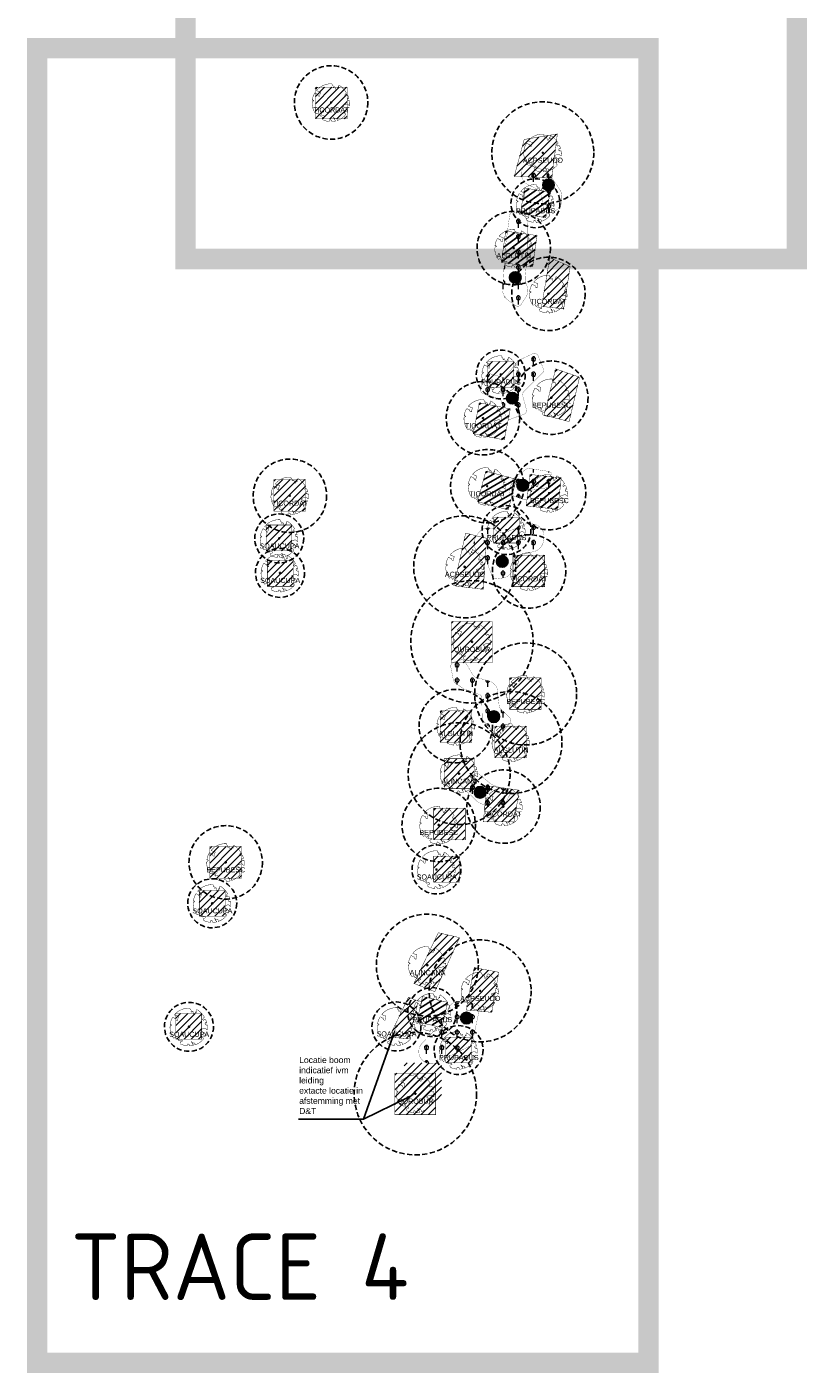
# Model space of a CAD drawing. Header units: metres. Extents: x 125971 to 135882, y 397879 to 402194.
# Tile 2 of 13: x 126108 to 126300, y 398710 to 399040. Entities that reach past the tile are written whole.
import ezdxf
from ezdxf import colors
from ezdxf.entities.mleader import LeaderData, LeaderLine
from ezdxf.enums import TextEntityAlignment as Align
from ezdxf.math import Vec2, Vec3

# ---------------------------------------------------------------- set-up
doc = ezdxf.new("R2010")
doc.units = ezdxf.units.M
doc.linetypes.add('DASHED', pattern=[0.75, 0.5, -0.25])
doc.linetypes.add('HIDDEN', pattern=[0.375, 0.25, -0.125])
for name, color, linetype in [('01-XX-XX-VIEWPORTS', 10, 'DASHED'), ('03_INR_BOMEN_GROOT', 74, 'Continuous'), ('03_INR_BOMEN_GROOT @ 1', 74, 'Continuous'), ('03_INR_BOMEN_GROOT_TEKST', 7, 'Continuous'), ('03_INR_PLANTVAK_TEKST', 10, 'Continuous'), ('03_INR_PLANTVAK_TEKST @ 1', 10, 'Continuous'), ('03_INR_PLANTVAK_TEKST_ARC', 254, 'Continuous'), ('0_BTL_LEGENDA', 7, 'Continuous'), ('N-GV-GR-BOOMSPIELGEL-ACPSEUDO', 83, 'Continuous'), ('N-GV-GR-BOOMSPIELGEL-ALGLUTIN', 83, 'Continuous'), ('N-GV-GR-BOOMSPIELGEL-ALINCANA', 83, 'Continuous'), ('N-GV-GR-BOOMSPIELGEL-BEPUBESC', 83, 'Continuous'), ('N-GV-GR-BOOMSPIELGEL-PRUPADUS', 83, 'Continuous'), ('N-GV-GR-BOOMSPIELGEL-SOAUCUPA', 83, 'Continuous'), ('N-GV-GR-BOOMSPIELGEL-TICORDAT', 83, 'Continuous'), ('N-GV-GR-GROEIPLAATS BOMEN', 32, 'Continuous'), ('N-GV-GR-GROEIPLAATS BOMEN-A', 32, 'Continuous')]:
    doc.layers.add(name, color=color, linetype=linetype)
doc.layers.add('N-GV-GR-BEPLANTING_CULTUUR_HEESTERS-G', color=92, linetype='Continuous', lineweight=35)
doc.layers.add('N-GV-GR-HEESTER-A-200', color=92, linetype='Continuous', lineweight=18)
doc.styles.add('M_1_1000_PS_2.5MM', font='arial.ttf', dxfattribs={"height": 2.5})
doc.styles.add('M_1_200_PS_3MM', font='arial.ttf', dxfattribs={"height": 0.6})
doc.styles.add('NLCS-ISO-M200-T25', font='NLCS-ISO.ttf', dxfattribs={"height": 0.5})
pattern_1 = [(0, (-0.1916, -0.468), (0, 3.75), [0.383195, -3.366805]), (45, (0.1916, -0.468), (0, 3.749999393), [0.39096, -4.91234]), (90, (0.468, -0.1916), (-3.75, 2e-16), [0.383195, -3.366805]), (135, (0.468, 0.1916), (-3.749999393, 2e-16), [0.39096, -4.91234]), (180, (0.1916, 0.468), (-5e-16, -3.75), [0.383195, -3.366805]), (225, (-0.1916, 0.468), (-7e-16, -3.749999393), [0.39096, -4.91234]), (270, (-0.468, 0.1916), (3.75, -7e-16), [0.383195, -3.366805]), (315, (-0.468, -0.1916), (3.749999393, -9e-16), [0.39096, -4.91234]), (90, (0, -0.9325), (-3.75, 2e-16), [1.8722, -1.8773])]

# ---------------------------------------------------------------- blocks, each defined once
blk = doc.blocks.new('INR_BOMEN_GROOT')
at = {"layer": '03_INR_BOMEN_GROOT', "const_width": 0.2}
blk.add_lwpolyline([(-0.79, -8.62), (-0.81, -8.64), (-0.82, -8.65), (-0.84, -8.67), (-0.85, -8.68), (-0.86, -8.69), (-0.88, -8.71), (-0.89, -8.72), (-0.9, -8.74), (-0.92, -8.76), (-0.93, -8.78), (-0.94, -8.81), (-0.94, -8.84), (-0.95, -8.88), (-0.94, -8.93), (-0.93, -8.99), (-0.87, -9.21, -0.52938), (-0.97, -9.32, -0.087139), (-4.06, -8.46, -0.372341), (-4.18, -8.18), (-4.3, -7.53), (-3.99, -7.22), (-3.64, -7.29), (-3.23, -6.98), (-3.39, -6.59), (-3.82, -6.45), (-4.96, -6.71), (-5.24, -6.56), (-5.21, -6.31), (-4.95, -6.15), (-4.71, -5.38), (-5.02, -4.88), (-5.79, -6.12, -0.504641), (-6.23, -5.74, 0.331948), (-6.48, -5.34, 0.282008), (-7.3, -5.49), (-7.24, -5.46, -0.512156), (-7.61, -5.46, -0.16076), (-9.32, 0.1), (-9.1, 0.31), (-9.1, 0.54), (-8.89, 0.58), (-8.92, 0.8), (-8.59, 0.7), (-8.49, 0.95), (-8.89, 1.22), (-9.02, 1.32), (-9.24, 1.1, -0.106371), (-7.94, 4.77), (-6.78, 4.02), (-6.56, 4.17), (-6.42, 3.56), (-6.01, 3.06), (-5.53, 3.06), (-5.54, 3.64), (-5.18, 4.9), (-5.23, 5.14), (-5.5, 5.17), (-7.19, 5.82, -0.236298), (0.41, 9.17, 0.159625), (0.63, 8.72, 0.350802), (0.58, 8.28, -0.504641), (1.1, 8.03), (0.97, 7.63), (1.18, 7.25), (1.47, 7.27), (1.51, 7.58), (1.72, 7.7), (1.98, 7.51), (2.19, 6.35), (2.36, 6.19), (2.78, 6.2), (2.9, 6.7), (3.07, 6.76), (3.24, 7.17), (3.66, 6.94, 0.733583), (3.51, 7.26, -0.861625), (3.42, 7.55, 0.279978), (3.74, 8.03), (3.72, 8.05, -0.827056), (4.04, 8.38, -0.116774), (7.59, 4.67), (7.52, 4.66), (7.47, 4.65), (7.42, 4.63), (7.39, 4.61), (7.36, 4.59), (7.34, 4.57), (7.32, 4.55), (6.89, 3.99), (6.88, 3.97), (6.87, 3.96), (6.87, 3.94), (6.86, 3.92), (6.85, 3.9), (6.85, 3.88), (6.84, 3.86), (6.83, 3.84), (6.82, 3.81), (6.81, 3.79), (6.79, 3.76), (6.78, 3.73), (6.76, 3.7), (6.75, 3.67), (6.73, 3.64), (6.72, 3.61), (6.71, 3.58), (6.71, 3.55), (6.7, 3.53), (6.7, 3.5), (6.7, 3.48), (6.71, 3.46), (6.71, 3.45), (6.72, 3.43), (6.73, 3.42), (6.75, 3.42), (6.76, 3.41), (6.78, 3.41), (6.8, 3.41), (6.82, 3.41), (6.84, 3.41), (6.86, 3.4), (6.88, 3.39), (6.91, 3.38), (6.93, 3.37), (6.95, 3.36), (6.97, 3.34), (7, 3.32), (7.02, 3.3), (7.05, 3.28), (7.07, 3.26), (7.1, 3.24), (7.12, 3.22), (7.14, 3.2), (7.59, 3.71), (7.61, 3.68), (7.63, 3.66), (7.65, 3.63), (7.67, 3.6), (7.69, 3.57), (7.72, 3.54), (7.76, 3.53), (7.82, 3.52), (7.9, 3.53), (8.01, 3.55), (8.15, 3.6, -0.040997), (8.76, 1.88), (8.44, 1.93), (8.16, 2.11), (8.01, 1.98), (7.83, 1.7), (8, 1.43), (7.91, 1.04), (8.27, 1.01), (8.51, 0.77), (8.95, 1.06, -0.05814), (9.12, -1.52), (8.87, -1.47), (7.86, -0.67), (7.42, -0.82), (5.72, -1.27), (5.58, -1.83), (6.23, -2.09), (6.33, -2.31), (7.54, -2.9), (7.56, -3.23), (7.97, -3.58), (8.13, -3.91), (7.86, -4.35), (7.24, -4.45), (6.67, -4.81), (6.67, -5.19), (7.02, -5.61), (6.93, -5.78), (7.06, -6.05, -0.13428), (3.04, -8.84, -0.541727), (2.92, -8.75), (2.94, -8.48), (2.94, -8.35), (2.92, -8.24), (2.89, -8.17), (2.85, -8.11), (2.81, -8.07), (2.76, -8.03), (2.72, -8), (2.68, -7.97), (2.64, -7.94), (2.61, -7.91), (2.58, -7.88), (2.55, -7.85), (2.52, -7.83), (2.49, -7.82), (2.46, -7.81), (2.43, -7.81), (2.4, -7.82), (2.36, -7.84), (2.33, -7.85), (2.29, -7.87), (2.25, -7.89), (2.21, -7.91), (2.17, -7.93), (2.14, -7.94), (2.1, -7.95), (2.06, -7.96), (2.02, -7.96), (1.98, -7.97), (1.95, -7.97), (1.92, -7.98), (1.88, -8), (1.86, -8.01), (1.83, -8.04), (1.8, -8.06), (1.78, -8.09), (1.76, -7.91), (1.72, -7.86), (1.52, -7.53), (1.12, -7.31), (1.69, -8.24), (1.68, -8.27), (1.68, -8.3), (1.67, -8.33), (1.67, -8.35), (1.68, -8.38), (1.69, -8.41), (1.71, -8.44), (1.74, -8.47), (1.78, -8.5), (1.82, -8.53), (1.87, -8.58), (1.92, -8.63), (1.98, -8.69), (2.04, -8.77), (2.19, -8.96, -0.543104), (2.14, -9.11, -0.046766), (0.43, -9.36, -0.385168), (0.33, -9.28), (0.28, -8.93), (0.25, -8.82), (0.22, -8.74), (0.19, -8.69), (0.16, -8.66), (0.12, -8.65), (0.09, -8.64), (0.05, -8.64), (0.02, -8.64), (-0.02, -8.63), (-0.05, -8.62), (-0.08, -8.61), (-0.11, -8.6), (-0.14, -8.59), (-0.17, -8.58), (-0.2, -8.56), (-0.23, -8.55), (-0.25, -8.54), (-0.28, -8.52), (-0.31, -8.51), (-0.33, -8.5), (-0.35, -8.48), (-0.37, -8.47), (-0.39, -8.45), (-0.4, -8.43), (-0.41, -8.42), (-0.42, -8.4), (-0.43, -8.38), (-0.44, -8.37), (-0.45, -8.36), (-0.46, -8.35), (-0.48, -8.34), (-0.49, -8.34), (-0.51, -8.34), (-0.53, -8.34), (-0.55, -8.35), (-0.57, -8.36), (-0.59, -8.38), (-0.61, -8.4), (-0.64, -8.42), (-0.66, -8.44), (-0.68, -8.47), (-0.7, -8.49), (-0.72, -8.52), (-0.74, -8.55), (-0.76, -8.57), (-0.77, -8.6)], format="xyb", close=True, dxfattribs=at)
at = {"layer": '03_INR_BOMEN_GROOT', "color": 7}
blk.add_circle((0, 0), 0.274, dxfattribs=at)
at = {"layer": '03_INR_BOMEN_GROOT_TEKST', "style": 'M_1_1000_PS_2.5MM'}
blk.add_attdef('ES', text='', height=2.5, dxfattribs=at).set_placement((0.09, -4.92), align=Align.CENTER)
blk = doc.blocks.new('0-vaknummer-vlak')
at = {"layer": '03_INR_PLANTVAK_TEKST_ARC', "ltscale": 5}
h = blk.add_hatch(color=256, dxfattribs=at)
edge = h.paths.add_edge_path()
edge.add_arc((0, 0), 1.59, 0, 360)
at = {"layer": '03_INR_PLANTVAK_TEKST_ARC'}
blk.add_circle((0, 0), 1.59, dxfattribs=at)
blk = doc.blocks.new('PLANTVAKNUMMER')
at = {"layer": '03_INR_PLANTVAK_TEKST_ARC', "xscale": 1.783659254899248, "yscale": 1.783659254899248, "zscale": 1.783659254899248}
blk.add_blockref('0-vaknummer-vlak', (277.86, 339.6), dxfattribs=at)
at = {"layer": '03_INR_PLANTVAK_TEKST', "style": 'M_1_1000_PS_2.5MM'}
blk.add_attdef('XX', text='', height=2.5, dxfattribs=at).set_placement((277.87, 338.33), align=Align.CENTER)

msp = doc.modelspace()

# ---------------------------------------------------------------- hatches: boundary and pattern name
at = {"layer": 'N-GV-GR-GROEIPLAATS BOMEN-A', "linetype": 'HIDDEN', "ltscale": 2000}
h = msp.add_hatch(dxfattribs=at)
h.set_pattern_fill('ANSI31', color=256, scale=0.4)
h.set_pattern_definition([(45, (-583.1854, 1039.1863), (-0.898025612, 0.898025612), [])])
h.paths.add_polyline_path([(126179.03, 399017.59), (126186.78, 399017.59), (126186.78, 399025.34), (126179.03, 399025.34)])
h = msp.add_hatch(dxfattribs=at)
h.set_pattern_fill('ANSI31', color=256, scale=0.4)
h.set_pattern_definition([(45, (-530.8346, 1008.84), (-0.898025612, 0.898025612), [])])
h.paths.add_polyline_path([(126227.76, 399003.49), (126236.97, 399003.08), (126238.31, 399013.88), (126230.18, 399012.53)])
h = msp.add_hatch(dxfattribs=at)
h.set_pattern_fill('ANSI31', color=256, scale=0.4, angle=-9.6016)
h.set_pattern_definition([(35.39842408, (-65104.1749, 27936.146), (-0.735658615, 1.0352325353), [])])
h.paths.add_polyline_path([(126229.24, 398994.41), (126235.48, 398993.35), (126236.54, 398999.59), (126230.3, 399000.65)])
h = msp.add_hatch(dxfattribs=at)
h.set_pattern_fill('ANSI31', color=256, scale=0.4, angle=-7.9548)
h.set_pattern_definition([(37.04516623, (-54395.0547, 22376.4673), (-0.765104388, 1.0136642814), [])])
h.paths.add_polyline_path([(126224.59, 398982.38), (126232.27, 398981.31), (126233.34, 398988.98), (126225.66, 398990.06)])
h = msp.add_hatch(dxfattribs=at)
h.set_pattern_fill('ANSI31', color=256, scale=0.4)
h.set_pattern_definition([(45, (-529.9247, 992.2657), (-0.898025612, 0.898025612), [])])
h.paths.add_polyline_path([(126234.46, 398971.62), (126239.86, 398970.99), (126241.45, 398981.41), (126236.46, 398983.55)])
h = msp.add_hatch(dxfattribs=at)
h.set_pattern_fill('ANSI31', color=256, scale=0.4)
h.set_pattern_definition([(45, (-540.8388, 1177.8578), (-0.898025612, 0.898025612), [])])
h.paths.add_polyline_path([(126221.29, 398951.75), (126227.62, 398951.75), (126227.62, 398958.08), (126221.29, 398958.08)])
h = msp.add_hatch(dxfattribs=at)
h.set_pattern_fill('ANSI31', color=256, scale=0.4)
h.set_pattern_definition([(45, (-529.2552, 966.9635), (-0.898025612, 0.898025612), [])])
h.paths.add_polyline_path([(126235.08, 398944.97), (126241.2, 398943.38), (126243.76, 398954.26), (126237.89, 398956.3)])
h = msp.add_hatch(dxfattribs=at)
h.set_pattern_fill('ANSI31', color=256, scale=0.4, angle=-11.1621)
h.set_pattern_definition([(33.83786596, (-75189.662, 33029.8077), (-0.7071927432, 1.054883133), [])])
h.paths.add_polyline_path([(126217.69, 398940.38), (126225.29, 398938.88), (126226.79, 398946.49), (126219.19, 398947.99)])
h = msp.add_hatch(dxfattribs=at)
h.set_pattern_fill('ANSI31', color=256, scale=0.4)
h.set_pattern_definition([(45, (-593.3941, 943.041), (-0.898025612, 0.898025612), [])])
h.paths.add_polyline_path([(126168.83, 398921.44), (126176.58, 398921.44), (126176.58, 398929.19), (126168.83, 398929.19)])
h = msp.add_hatch(dxfattribs=at)
h.set_pattern_fill('ANSI31', color=256, scale=0.4, angle=-15.0132)
h.set_pattern_definition([(29.98675468, (-99309.7948, 47366.7276), (-0.6347457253, 1.0999990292), [])])
h.paths.add_polyline_path([(126218.77, 398923.74), (126226.26, 398921.73), (126228.27, 398929.22), (126220.78, 398931.23)])
h = msp.add_hatch(dxfattribs=at)
h.set_pattern_fill('ANSI31', color=256, scale=0.4, angle=-6.483)
h.set_pattern_definition([(38.51702286, (-44655.8786, 17801.6901), (-0.79088885, 0.993677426), [])])
h.paths.add_polyline_path([(126230.7, 398922.73), (126238.4, 398921.85), (126239.28, 398929.55), (126231.58, 398930.43)])
h = msp.add_hatch(dxfattribs=at)
h.set_pattern_fill('ANSI31', color=256, scale=0.4)
h.set_pattern_definition([(45, (-595.2083, 1137.8136), (-0.898025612, 0.898025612), [])])
h.paths.add_polyline_path([(126166.92, 398911.71), (126173.25, 398911.71), (126173.25, 398918.04), (126166.92, 398918.04)])
h = msp.add_hatch(dxfattribs=at)
h.set_pattern_fill('ANSI31', color=256, scale=0.4)
h.set_pattern_definition([(45, (-539.4394, 1139.7183), (-0.898025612, 0.898025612), [])])
h.paths.add_polyline_path([(126222.69, 398913.61), (126229.02, 398913.61), (126229.02, 398919.94), (126222.69, 398919.94)])
h = msp.add_hatch(dxfattribs=at)
h.set_pattern_fill('ANSI31', color=256, scale=0.4)
h.set_pattern_definition([(45, (-549.9667, 907.3498), (-0.898025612, 0.898025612), [])])
h.paths.add_polyline_path([(126212.95, 398903.14), (126220.15, 398902.26), (126220.98, 398914.77), (126215.85, 398916.03)])
h = msp.add_hatch(dxfattribs=at)
h.set_pattern_fill('ANSI31', color=256, scale=0.4)
h.set_pattern_definition([(45, (-594.8984, 1129.1087), (-0.898025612, 0.898025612), [])])
h.paths.add_polyline_path([(126167.23, 398903), (126173.56, 398903), (126173.56, 398909.33), (126167.23, 398909.33)])
h = msp.add_hatch(dxfattribs=at)
h.set_pattern_fill('ANSI31', color=256, scale=0.4)
h.set_pattern_definition([(45, (-534.7695, 924.5044), (-0.898025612, 0.898025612), [])])
h.paths.add_polyline_path([(126227.45, 398902.91), (126235.2, 398902.91), (126235.2, 398910.66), (126227.45, 398910.66)])
h = msp.add_hatch(dxfattribs=at)
h.set_pattern_fill('ANSI31', color=256, scale=0.4)
h.set_pattern_definition([(45, (-549.8713, 908.2322), (-0.898025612, 0.898025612), [])])
h.paths.add_polyline_path([(126212.35, 398884.24), (126222.35, 398884.24), (126222.35, 398894.39), (126212.35, 398894.39)])
h = msp.add_hatch(dxfattribs=at)
h.set_pattern_fill('ANSI31', color=256, scale=0.4)
h.set_pattern_definition([(45, (-535.6077, 894.4478), (-0.898025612, 0.898025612), [])])
h.paths.add_polyline_path([(126226.61, 398872.85), (126234.36, 398872.85), (126234.36, 398880.6), (126226.61, 398880.6)])
h = msp.add_hatch(dxfattribs=at)
h.set_pattern_fill('ANSI31', color=256, scale=0.4)
h.set_pattern_definition([(45, (-552.6146, 886.3468), (-0.898025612, 0.898025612), [])])
h.paths.add_polyline_path([(126209.6, 398864.75), (126217.35, 398864.75), (126217.35, 398872.5), (126209.6, 398872.5)])
h = msp.add_hatch(dxfattribs=at)
h.set_pattern_fill('ANSI31', color=256, scale=0.4)
h.set_pattern_definition([(45, (-539.2153, 882.5468), (-0.898025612, 0.898025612), [])])
h.paths.add_polyline_path([(126223, 398860.95), (126230.75, 398860.95), (126230.75, 398868.7), (126223, 398868.7)])
h = msp.add_hatch(dxfattribs=at)
h.set_pattern_fill('ANSI31', color=256, scale=0.4)
h.set_pattern_definition([(45, (-549.5397, 897.3112), (-0.898025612, 0.898025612), [])])
h.paths.add_polyline_path([(126210.56, 398853.41), (126217.91, 398853.41), (126217.91, 398860.76), (126210.56, 398860.76)])
h = msp.add_hatch(dxfattribs=at)
h.set_pattern_fill('ANSI31', color=256, scale=0.4)
h.set_pattern_definition([(45, (-541.0098, 866.8577), (-0.898025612, 0.898025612), [])])
h.paths.add_polyline_path([(126220.16, 398845.27), (126227.71, 398845.24), (126228.96, 398853.01), (126221.07, 398854.13)])
h = msp.add_hatch(dxfattribs=at)
h.set_pattern_fill('ANSI31', color=256, scale=0.4)
h.set_pattern_definition([(45, (-554.224, 862.4512), (-0.898025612, 0.898025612), [])])
h.paths.add_polyline_path([(126208, 398840.85), (126215.75, 398840.85), (126215.75, 398848.6), (126208, 398848.6)])
h = msp.add_hatch(dxfattribs=at)
h.set_pattern_fill('ANSI31', color=256, scale=0.4)
h.set_pattern_definition([(45, (-609.0834, 853.0583), (-0.898025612, 0.898025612), [])])
h.paths.add_polyline_path([(126153.14, 398831.46), (126160.89, 398831.46), (126160.89, 398839.21), (126153.14, 398839.21)])
h = msp.add_hatch(dxfattribs=at)
h.set_pattern_fill('ANSI31', color=256, scale=0.4)
h.set_pattern_definition([(45, (-554.1419, 1056.6061), (-0.898025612, 0.898025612), [])])
h.paths.add_polyline_path([(126207.99, 398830.5), (126214.32, 398830.5), (126214.32, 398836.83), (126207.99, 398836.83)])
h = msp.add_hatch(dxfattribs=at)
h.set_pattern_fill('ANSI31', color=256, scale=0.4)
h.set_pattern_definition([(45, (-611.5794, 1048.2378), (-0.898025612, 0.898025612), [])])
h.paths.add_polyline_path([(126150.55, 398822.13), (126156.88, 398822.13), (126156.88, 398828.46), (126150.55, 398828.46)])
h = msp.add_hatch(dxfattribs=at)
h.set_pattern_fill('ANSI31', color=256, scale=0.4)
h.set_pattern_definition([(45, (-557.3184, 850.3618), (-0.898025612, 0.898025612), [])])
h.paths.add_polyline_path([(126203.16, 398805.66), (126208.29, 398803.65), (126214.34, 398816.88), (126209.14, 398818.1)])
h = msp.add_hatch(dxfattribs=at)
h.set_pattern_fill('ANSI31', color=256, scale=0.4)
h.set_pattern_definition([(45, (-546.1949, 803.3998), (-0.898025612, 0.898025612), [])])
h.paths.add_polyline_path([(126215.94, 398799.17), (126222.27, 398798.58), (126223.95, 398808.4), (126217.94, 398809.55)])
h = msp.add_hatch(dxfattribs=at)
h.set_pattern_fill('ANSI31', color=256, scale=0.4)
h.set_pattern_definition([(45, (-566.491, 1018.1928), (-0.898025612, 0.898025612), [])])
h.paths.add_polyline_path([(126197.12, 398792.5), (126201.97, 398792.09), (126204.2, 398801.34), (126201.81, 398802.29)])
h = msp.add_hatch(dxfattribs=at)
h.set_pattern_fill('ANSI31', color=256, scale=0.4, angle=-12.8976)
h.set_pattern_definition([(32.10235846, (-86147.2159, 39352.6296), (-0.6749204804, 1.0758170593), [])])
h.paths.add_polyline_path([(126203.86, 398796.27), (126210.03, 398794.85), (126211.44, 398801.03), (126205.27, 398802.44)])
h = msp.add_hatch(dxfattribs=at)
h.set_pattern_fill('ANSI31', color=256, scale=0.4)
h.set_pattern_definition([(45, (-617.3376, 1018.0866), (-0.898025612, 0.898025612), [])])
h.paths.add_polyline_path([(126144.79, 398791.98), (126151.12, 398791.98), (126151.12, 398798.31), (126144.79, 398798.31)])
h = msp.add_hatch(dxfattribs=at)
h.set_pattern_fill('ANSI31', color=256, scale=0.4)
h.set_pattern_definition([(45, (-551.1678, 1012.2733), (-0.898025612, 0.898025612), [])])
h.paths.add_polyline_path([(126210.96, 398786.17), (126217.29, 398786.17), (126217.29, 398792.5), (126210.96, 398792.5)])
h = msp.add_hatch(dxfattribs=at)
h.set_pattern_fill('ANSI31', color=256, scale=0.4)
h.set_pattern_definition([(45, (-560.2142, 781.1725), (-0.898025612, 0.898025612), [])])
h.paths.add_polyline_path([(126200.8, 398777.04), (126209.93, 398777.04), (126209.93, 398786.17), (126200.8, 398786.17)])
h = msp.add_hatch(dxfattribs=at)
h.set_pattern_fill('ANSI31', color=256, scale=0.4)
h.set_pattern_definition([(45, (-563.7355, 797.4943), (-0.898025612, 0.898025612), [])])
h.paths.add_polyline_path([(126198.48, 398773.5), (126208.48, 398773.5), (126208.48, 398783.65), (126198.48, 398783.65)])
at = {"layer": 'N-GV-GR-HEESTER-A-200'}
h = msp.add_hatch(dxfattribs=at)
h.set_pattern_fill('AGR-HEESTERS', color=256, scale=0.5, pattern_type=2)
h.set_pattern_definition(pattern_1)
edge = h.paths.add_edge_path()
edge.add_line((126236.22, 398994.63), (126236.81, 398994.71))
edge.add_arc((126236.42, 398997.68), 3, 277.3213, 361.0567)
edge.add_line((126239.42, 398997.74), (126239.41, 398998.69))
edge.add_arc((126236.41, 398998.63), 3, 1.0567, 34.733)
edge.add_line((126238.87, 399000.34), (126236.38, 399003.93))
edge.add_arc((126233.92, 399002.22), 3, 34.733, 72.0096)
edge.add_line((126234.84, 399005.08), (126231.14, 399006.28))
edge.add_arc((126230.83, 399005.33), 1, 72.0096, 160.8861)
edge.add_line((126229.88, 399005.66), (126229.68, 399005.07))
edge.add_arc((126232.51, 399004.09), 3, 160.8861, 244.8658)
edge.add_line((126231.24, 399001.37), (126232.71, 399000.68))
edge.add_arc((126231.44, 398997.97), 3, 13.1063, 64.8658, ccw=False)
edge.add_line((126234.36, 398998.65), (126235.11, 398995.39))
edge.add_arc((126236.09, 398995.62), 1, 193.1063, 277.3213)
h = msp.add_hatch(dxfattribs=at)
h.set_pattern_fill('AGR-HEESTERS', color=256, scale=0.5, pattern_type=2)
h.set_pattern_definition(pattern_1)
edge = h.paths.add_edge_path()
edge.add_line((126230.6, 398973.89), (126229.47, 398972.11))
edge.add_arc((126228.63, 398972.65), 1, 234.2288, 327.436, ccw=False)
edge.add_line((126228.04, 398971.84), (126226.15, 398973.2))
edge.add_arc((126227.91, 398975.63), 3, 176.4377, 234.2288, ccw=False)
edge.add_line((126224.91, 398975.82), (126225.53, 398985.79))
edge.add_line((126225.53, 398985.79), (126226.61, 398993.86))
edge.add_arc((126227.6, 398993.73), 1, 81.6354, 172.4431, ccw=False)
edge.add_line((126227.74, 398994.72), (126228.52, 398994.61))
edge.add_arc((126228.08, 398991.64), 3, 0.2245, 81.6354, ccw=False)
edge.add_line((126231.08, 398991.65), (126231.1, 398985.95))
edge.add_line((126231.1, 398985.95), (126230.42, 398978.74))
edge.add_arc((126233.41, 398978.46), 3, 174.5919, 198.8283)
edge.add_line((126230.57, 398977.49), (126230.92, 398976.47))
edge.add_arc((126228.08, 398975.5), 3, -32.564, 18.8283, ccw=False)
h = msp.add_hatch(dxfattribs=at)
h.set_pattern_fill('AGR-HEESTERS', color=256, scale=0.5, pattern_type=2)
h.set_pattern_definition(pattern_1)
edge = h.paths.add_edge_path()
edge.add_line((126230.1, 398945.18), (126226.95, 398944.02))
edge.add_arc((126226.6, 398944.96), 1, 196.3194, 290.1787, ccw=False)
edge.add_line((126225.64, 398944.68), (126224.55, 398948.4))
edge.add_arc((126223.59, 398948.12), 1, 16.3194, 72.8425)
edge.add_line((126223.89, 398949.08), (126220.17, 398950.22))
edge.add_arc((126220.46, 398951.18), 1, 157.7494, 252.8425, ccw=False)
edge.add_line((126219.54, 398951.56), (126220.74, 398954.49))
edge.add_arc((126221.66, 398954.11), 1, 73.9386, 157.7494, ccw=False)
edge.add_line((126221.94, 398955.07), (126224.81, 398954.25))
edge.add_arc((126225.08, 398955.21), 1, 253.9386, 323.0217)
edge.add_line((126225.88, 398954.61), (126228.53, 398958.13))
edge.add_arc((126229.33, 398957.53), 1, 114.9418, 143.0217, ccw=False)
edge.add_line((126228.91, 398958.43), (126232.26, 398959.99))
edge.add_arc((126232.68, 398959.08), 1, 22.3024, 114.9418, ccw=False)
edge.add_line((126233.61, 398959.46), (126234.88, 398956.37))
edge.add_arc((126233.95, 398955.99), 1, -45.1228, 22.3024, ccw=False)
edge.add_line((126234.66, 398955.28), (126230.08, 398950.73))
edge.add_arc((126230.79, 398950.02), 1, 134.8772, 194.8063)
edge.add_line((126229.82, 398949.76), (126230.72, 398946.37))
edge.add_arc((126229.75, 398946.12), 1, -69.8213, 14.8063, ccw=False)
h = msp.add_hatch(dxfattribs=at)
h.set_pattern_fill('AGR-HEESTERS', color=256, scale=0.5, pattern_type=2)
h.set_pattern_definition(pattern_1)
edge = h.paths.add_edge_path()
edge.add_line((126230.09, 398924.24), (126227.2, 398925.3))
edge.add_arc((126227.55, 398926.24), 1, 164.1215, 249.7629, ccw=False)
edge.add_line((126226.58, 398926.52), (126227.29, 398928.99))
edge.add_arc((126228.25, 398928.72), 1, 125.7731, 164.1215, ccw=False)
edge.add_line((126227.67, 398929.53), (126230.71, 398931.72))
edge.add_arc((126231.29, 398930.91), 1, 81.219, 125.7731, ccw=False)
edge.add_line((126231.45, 398931.9), (126236.15, 398931.17))
edge.add_arc((126236, 398930.18), 1, -14.1898, 81.219, ccw=False)
edge.add_line((126236.97, 398929.94), (126236.29, 398927.23))
edge.add_line((126236.29, 398927.23), (126232.53, 398926.7))
edge.add_arc((126232.68, 398925.71), 1, 98.1111, 163.9553)
edge.add_line((126231.71, 398925.99), (126231.4, 398924.9))
edge.add_arc((126230.44, 398925.17), 1, 249.7629, 343.9553, ccw=False)
h = msp.add_hatch(dxfattribs=at)
h.set_pattern_fill('AGR-HEESTERS', color=256, scale=0.5, pattern_type=2)
h.set_pattern_definition(pattern_1)
edge = h.paths.add_edge_path()
edge.add_line((126224.91, 398905.04), (126223.38, 398904.84))
edge.add_arc((126223.25, 398905.83), 1, 199.9967, 277.484, ccw=False)
edge.add_line((126222.31, 398905.49), (126221.04, 398909))
edge.add_arc((126218.22, 398907.97), 3, 19.9967, 51.8241)
edge.add_line((126220.07, 398910.33), (126219.02, 398911.16))
edge.add_arc((126220.87, 398913.52), 3, 146.0025, 231.8241, ccw=False)
edge.add_line((126218.39, 398915.19), (126218.93, 398916.01))
edge.add_arc((126221.42, 398914.33), 3, 54.9182, 146.0025, ccw=False)
edge.add_line((126223.14, 398916.78), (126223.84, 398916.3))
edge.add_arc((126224.41, 398917.11), 1, 234.9182, 282.8204)
edge.add_line((126224.64, 398916.14), (126226.46, 398916.55))
edge.add_arc((126225.79, 398919.48), 3, 282.8204, 294.1735)
edge.add_line((126227.02, 398916.74), (126230.15, 398918.15))
edge.add_arc((126231.37, 398915.41), 3, 77.8118, 114.1735, ccw=False)
edge.add_line((126232.01, 398918.34), (126232.69, 398918.19))
edge.add_arc((126232.06, 398915.26), 3, -10.3964, 77.8118, ccw=False)
edge.add_line((126235.01, 398914.72), (126234.86, 398913.91))
edge.add_arc((126231.91, 398914.45), 3, 284.7901, 349.6036, ccw=False)
edge.add_line((126232.67, 398911.55), (126229.75, 398910.78))
edge.add_arc((126230.52, 398907.88), 3, 104.7901, 176.6762)
edge.add_line((126227.52, 398908.05), (126227.51, 398907.84))
edge.add_arc((126224.52, 398908.02), 3, 277.484, 356.6762, ccw=False)
h = msp.add_hatch(dxfattribs=at)
h.set_pattern_fill('AGR-HEESTERS', color=256, scale=0.5, pattern_type=2)
h.set_pattern_definition(pattern_1)
edge = h.paths.add_edge_path()
edge.add_line((126226.69, 398869.47), (126224.65, 398867.06))
edge.add_arc((126223.88, 398867.71), 1, 225.1304, 319.6651, ccw=False)
edge.add_line((126223.18, 398867), (126220.17, 398870))
edge.add_arc((126220.88, 398870.7), 1, 180.9118, 225.1304, ccw=False)
edge.add_line((126219.88, 398870.69), (126219.8, 398875.59))
edge.add_arc((126218.8, 398875.58), 1, 0.9118, 70.3329)
edge.add_line((126219.14, 398876.52), (126215.47, 398877.83))
edge.add_line((126215.47, 398877.83), (126213.28, 398879.27))
edge.add_arc((126213.83, 398880.11), 1, 190.9194, 236.6804, ccw=False)
edge.add_line((126212.84, 398879.92), (126212.2, 398883.24))
edge.add_arc((126213.18, 398883.43), 1, 108.5207, 190.9194, ccw=False)
edge.add_line((126212.87, 398884.38), (126214.54, 398884.94))
edge.add_arc((126214.85, 398883.99), 1, 30.2917, 108.5207, ccw=False)
edge.add_line((126215.72, 398884.49), (126217.66, 398881.17))
edge.add_arc((126218.52, 398881.68), 1, 210.2917, 254.5921)
edge.add_line((126218.25, 398880.71), (126221.87, 398879.72))
edge.add_arc((126221.6, 398878.75), 1, 49.1028, 74.5921, ccw=False)
edge.add_line((126222.26, 398879.51), (126223.18, 398878.71))
edge.add_arc((126222.52, 398877.96), 1, 7.1053, 49.1028, ccw=False)
edge.add_line((126223.52, 398878.08), (126224.07, 398873.6))
edge.add_arc((126225.07, 398873.73), 1, 187.1053, 226.0781)
edge.add_line((126224.37, 398873.01), (126226.62, 398870.84))
edge.add_arc((126225.93, 398870.12), 1, -40.3349, 46.0781, ccw=False)
h = msp.add_hatch(dxfattribs=at)
h.set_pattern_fill('AGR-HEESTERS', color=256, scale=0.5, pattern_type=2)
h.set_pattern_definition(pattern_1)
edge = h.paths.add_edge_path()
edge.add_line((126226.53, 398851.66), (126224.88, 398848.5))
edge.add_arc((126223.99, 398848.96), 1, 246.5684, 332.4731, ccw=False)
edge.add_line((126223.59, 398848.04), (126219.01, 398850.03))
edge.add_arc((126219.41, 398850.95), 1, 226.0014, 246.5684, ccw=False)
edge.add_line((126218.71, 398850.23), (126214.84, 398853.97))
edge.add_arc((126215.53, 398854.69), 1, 114.9511, 226.0014, ccw=False)
edge.add_line((126215.11, 398855.6), (126218.18, 398857.02))
edge.add_arc((126218.6, 398856.12), 1, 49.9858, 114.9511, ccw=False)
edge.add_line((126219.24, 398856.88), (126222.07, 398854.51))
edge.add_arc((126222.71, 398855.27), 1, 229.9858, 250.6519)
edge.add_line((126222.38, 398854.33), (126225.97, 398853.07))
edge.add_arc((126225.64, 398852.13), 1, -27.5269, 70.6519, ccw=False)
h = msp.add_hatch(dxfattribs=at)
h.set_pattern_fill('AGR-HEESTERS', color=256, scale=0.5, pattern_type=2)
h.set_pattern_definition(pattern_1)
edge = h.paths.add_edge_path()
edge.add_line((126215, 398801.3), (126218.45, 398800.56))
edge.add_arc((126218.24, 398799.58), 1, -12.0258, 77.9742, ccw=False)
edge.add_line((126219.22, 398799.37), (126217.64, 398791.94))
edge.add_arc((126214.7, 398792.56), 3, 296.3106, 347.9742, ccw=False)
edge.add_line((126216.03, 398789.88), (126208.71, 398786.26))
edge.add_arc((126207.38, 398788.95), 3, 232.028, 296.3106, ccw=False)
edge.add_line((126205.54, 398786.58), (126205.51, 398786.61))
edge.add_arc((126207.35, 398788.97), 3, 135.6539, 232.028, ccw=False)
edge.add_line((126205.21, 398791.07), (126209.52, 398795.48))
edge.add_line((126209.52, 398795.48), (126211.71, 398799.73))
edge.add_arc((126214.37, 398798.36), 3, 77.9742, 152.7906, ccw=False)

# ---------------------------------------------------------------- linework, layer by layer
at = {"layer": '01-XX-XX-VIEWPORTS', "ltscale": 100, "const_width": 5}
for points in [[(126147.13, 399305.49), (126297.03, 399305.49), (126297.03, 398983.23), (126147.13, 398983.23)], [(126110.79, 399034.92), (126260.69, 399034.92), (126260.69, 398712.66), (126110.79, 398712.66)]]:
    msp.add_lwpolyline(points, close=True, dxfattribs=at)
at = {"layer": 'N-GV-GR-BEPLANTING_CULTUUR_HEESTERS-G', "const_width": 0.05, "flags": 128}
for points in [[(126236.22, 398994.63), (126236.81, 398994.71, 0.38254), (126239.42, 398997.74), (126239.41, 398998.69, 0.148007), (126238.87, 399000.34), (126236.38, 399003.93, 0.164099), (126234.84, 399005.08), (126231.14, 399006.28, 0.408482), (126229.88, 399005.66), (126229.68, 399005.07, 0.383763), (126231.24, 399001.37), (126232.71, 399000.68, -0.229763), (126234.36, 398998.65), (126235.11, 398995.39, 0.38494)], [(126230.6, 398973.89), (126229.47, 398972.11, -0.430705), (126228.04, 398971.84), (126226.15, 398973.2, -0.257646), (126224.91, 398975.82), (126225.53, 398985.79), (126226.61, 398993.86, -0.418349), (126227.74, 398994.72), (126228.52, 398994.61, -0.370958), (126231.08, 398991.65), (126231.1, 398985.95), (126230.42, 398978.74, 0.106147), (126230.57, 398977.49), (126230.92, 398976.47, -0.228077)], [(126230.1, 398945.18), (126226.95, 398944.02, -0.434083), (126225.64, 398944.68), (126224.55, 398948.4, 0.251754), (126223.89, 398949.08), (126220.17, 398950.22, -0.440496), (126219.54, 398951.56), (126220.74, 398954.49, -0.382917), (126221.94, 398955.07), (126224.81, 398954.25, 0.310906), (126225.88, 398954.61), (126228.53, 398958.13, -0.123139), (126228.91, 398958.43), (126232.26, 398959.99, -0.427771), (126233.61, 398959.46), (126234.88, 398956.37, -0.302991), (126234.66, 398955.28), (126230.08, 398950.73, 0.267618), (126229.82, 398949.76), (126230.72, 398946.37, -0.38701)], [(126230.09, 398924.24), (126227.2, 398925.3, -0.392104), (126226.58, 398926.52), (126227.29, 398928.99, -0.168906), (126227.67, 398929.53), (126230.71, 398931.72, -0.196891), (126231.45, 398931.9), (126236.15, 398931.17, -0.442141), (126236.97, 398929.94), (126236.29, 398927.23), (126232.53, 398926.7, 0.295474), (126231.71, 398925.99), (126231.4, 398924.9, -0.435811)], [(126224.91, 398905.04), (126223.38, 398904.84, -0.351603), (126222.31, 398905.49), (126221.04, 398909, 0.139773), (126220.07, 398910.33), (126219.02, 398911.16, -0.393011), (126218.39, 398915.19), (126218.93, 398916.01, -0.419768), (126223.14, 398916.78), (126223.84, 398916.3, 0.212111), (126224.64, 398916.14), (126226.46, 398916.55, 0.049578), (126227.02, 398916.74), (126230.15, 398918.15, -0.160002), (126232.01, 398918.34), (126232.69, 398918.19, -0.405083), (126235.01, 398914.72), (126234.86, 398913.91, -0.290591), (126232.67, 398911.55), (126229.75, 398910.78, 0.324371), (126227.52, 398908.05), (126227.51, 398907.84, -0.359984)], [(126226.69, 398869.47), (126224.65, 398867.06, -0.437589), (126223.18, 398867), (126220.17, 398870, -0.19537), (126219.88, 398870.69), (126219.8, 398875.59, 0.312524), (126219.14, 398876.52), (126215.47, 398877.83), (126213.28, 398879.27, -0.202366), (126212.84, 398879.92), (126212.2, 398883.24, -0.375869), (126212.87, 398884.38), (126214.54, 398884.94, -0.355244), (126215.72, 398884.49), (126217.66, 398881.17, 0.195741), (126218.25, 398880.71), (126221.87, 398879.72, -0.111679), (126222.26, 398879.51), (126223.18, 398878.71, -0.185328), (126223.52, 398878.08), (126224.07, 398873.6, 0.171709), (126224.37, 398873.01), (126226.62, 398870.84, -0.395994)], [(126226.53, 398851.66), (126224.88, 398848.5, -0.39343), (126223.59, 398848.04), (126219.01, 398850.03, -0.089982), (126218.71, 398850.23), (126214.84, 398853.97, -0.526406), (126215.11, 398855.6), (126218.18, 398857.02, -0.291309), (126219.24, 398856.88), (126222.07, 398854.51, 0.090418), (126222.38, 398854.33), (126225.97, 398853.07, -0.456669)], [(126215, 398801.3), (126218.45, 398800.56, -0.414214), (126219.22, 398799.37), (126217.64, 398791.94, -0.229323), (126216.03, 398789.88), (126208.71, 398786.26, -0.28808), (126205.54, 398786.58), (126205.51, 398786.61, -0.447186), (126205.21, 398791.07), (126209.52, 398795.48), (126211.71, 398799.73, -0.338561)]]:
    msp.add_lwpolyline(points, format="xyb", close=True, dxfattribs=at)
at = {"layer": 'N-GV-GR-BOOMSPIELGEL-ACPSEUDO', "linetype": 'HIDDEN', "ltscale": 5}
for centre in [(126234.74, 399009.27), (126215.61, 398907.78), (126219.38, 398803.83)]:
    msp.add_circle(centre, 12.5, dxfattribs=at)
at = {"layer": 'N-GV-GR-BOOMSPIELGEL-ALGLUTIN', "linetype": 'HIDDEN', "ltscale": 5}
for centre, radius in [((126227.63, 398985.91), 9), ((126213.41, 398868.74), 9), ((126226.95, 398864.71), 12.5)]:
    msp.add_circle(centre, radius, dxfattribs=at)
at = {"layer": 'N-GV-GR-BOOMSPIELGEL-ALINCANA', "linetype": 'HIDDEN', "ltscale": 5}
for centre in [(126214.23, 398857.08), (126206.45, 398810.13)]:
    msp.add_circle(centre, 12.5, dxfattribs=at)
at = {"layer": 'N-GV-GR-BOOMSPIELGEL-BEPUBESC', "linetype": 'HIDDEN', "ltscale": 5}
for centre, radius in [((126236.84, 398949.24), 9), ((126236.3, 398925.85), 9), ((126230.55, 398876.61), 12.5), ((126209.23, 398844.5), 9), ((126157.01, 398835.34), 9)]:
    msp.add_circle(centre, radius, dxfattribs=at)
at = {"layer": 'N-GV-GR-BOOMSPIELGEL-PRUPADUS', "linetype": 'HIDDEN', "ltscale": 5}
for centre in [(126232.93, 398996.89), (126224.45, 398954.92), (126225.85, 398916.78), (126207.65, 398798.63), (126214.12, 398789.33)]:
    msp.add_circle(centre, 6, dxfattribs=at)
at = {"layer": 'N-GV-GR-BOOMSPIELGEL-SOAUCUPA', "linetype": 'HIDDEN', "ltscale": 5}
for centre in [(126170.14, 398914.75), (126170.33, 398906.29), (126208.69, 398833.6), (126153.71, 398825.3), (126148.02, 398795.03), (126198.86, 398795.13)]:
    msp.add_circle(centre, 6, dxfattribs=at)
at = {"layer": 'N-GV-GR-BOOMSPIELGEL-TICORDAT', "linetype": 'HIDDEN', "ltscale": 5}
for centre, radius in [((126182.85, 399021.59), 9), ((126236.12, 398974.67), 9), ((126220.08, 398944.21), 9), ((126221.13, 398927.53), 9), ((126172.76, 398925.2), 9), ((126231.38, 398906.66), 9), ((126217.38, 398889.39), 15), ((126225.14, 398849.01), 9), ((126203.52, 398778.65), 15)]:
    msp.add_circle(centre, radius, dxfattribs=at)
at = {"layer": 'N-GV-GR-GROEIPLAATS BOMEN', "linetype": 'HIDDEN', "ltscale": 2000, "const_width": 0.1}
for points in [[(126179.03, 399017.59), (126186.78, 399017.59), (126186.78, 399025.34), (126179.03, 399025.34)], [(126227.76, 399003.49), (126236.97, 399003.08), (126238.31, 399013.88), (126230.18, 399012.53)], [(126229.24, 398994.41), (126235.48, 398993.35), (126236.54, 398999.59), (126230.3, 399000.65)], [(126224.59, 398982.38), (126232.27, 398981.31), (126233.34, 398988.98), (126225.66, 398990.06)], [(126234.46, 398971.62), (126239.86, 398970.99), (126241.45, 398981.41), (126236.46, 398983.55)], [(126221.29, 398951.75), (126227.62, 398951.75), (126227.62, 398958.08), (126221.29, 398958.08)], [(126235.08, 398944.97), (126241.2, 398943.38), (126243.76, 398954.26), (126237.89, 398956.3)], [(126217.69, 398940.38), (126225.29, 398938.88), (126226.79, 398946.49), (126219.19, 398947.99)], [(126218.77, 398923.74), (126226.26, 398921.73), (126228.27, 398929.22), (126220.78, 398931.23)], [(126168.83, 398921.44), (126176.58, 398921.44), (126176.58, 398929.19), (126168.83, 398929.19)], [(126230.7, 398922.73), (126238.4, 398921.85), (126239.28, 398929.55), (126231.58, 398930.43)], [(126166.92, 398911.71), (126173.25, 398911.71), (126173.25, 398918.04), (126166.92, 398918.04)], [(126222.69, 398913.61), (126229.02, 398913.61), (126229.02, 398919.94), (126222.69, 398919.94)], [(126212.95, 398903.14), (126220.15, 398902.26), (126220.98, 398914.77), (126215.85, 398916.03)], [(126167.23, 398903), (126173.56, 398903), (126173.56, 398909.33), (126167.23, 398909.33)], [(126227.45, 398902.91), (126235.2, 398902.91), (126235.2, 398910.66), (126227.45, 398910.66)], [(126212.35, 398884.24), (126222.35, 398884.24), (126222.35, 398894.39), (126212.35, 398894.39)], [(126226.61, 398872.85), (126234.36, 398872.85), (126234.36, 398880.6), (126226.61, 398880.6)], [(126209.6, 398864.75), (126217.35, 398864.75), (126217.35, 398872.5), (126209.6, 398872.5)], [(126223, 398860.95), (126230.75, 398860.95), (126230.75, 398868.7), (126223, 398868.7)], [(126210.56, 398853.41), (126217.91, 398853.41), (126217.91, 398860.76), (126210.56, 398860.76)], [(126220.16, 398845.27), (126227.71, 398845.24), (126228.96, 398853.01), (126221.07, 398854.13)], [(126208, 398840.85), (126215.75, 398840.85), (126215.75, 398848.6), (126208, 398848.6)], [(126153.14, 398831.46), (126160.89, 398831.46), (126160.89, 398839.21), (126153.14, 398839.21)], [(126207.99, 398830.5), (126214.32, 398830.5), (126214.32, 398836.83), (126207.99, 398836.83)], [(126150.55, 398822.13), (126156.88, 398822.13), (126156.88, 398828.46), (126150.55, 398828.46)], [(126203.16, 398805.66), (126208.29, 398803.65), (126214.34, 398816.88), (126209.14, 398818.1)], [(126215.94, 398799.17), (126222.27, 398798.58), (126223.95, 398808.4), (126217.94, 398809.55)], [(126197.12, 398792.5), (126201.97, 398792.09), (126204.2, 398801.34), (126201.81, 398802.29)], [(126203.86, 398796.27), (126210.03, 398794.85), (126211.44, 398801.03), (126205.27, 398802.44)], [(126144.79, 398791.98), (126151.12, 398791.98), (126151.12, 398798.31), (126144.79, 398798.31)], [(126210.96, 398786.17), (126217.29, 398786.17), (126217.29, 398792.5), (126210.96, 398792.5)], [(126198.48, 398773.5), (126208.48, 398773.5), (126208.48, 398783.65), (126198.48, 398783.65)]]:
    msp.add_lwpolyline(points, close=True, dxfattribs=at)

# ---------------------------------------------------------------- block references
at = {"layer": '03_INR_BOMEN_GROOT @ 1', "xscale": 0.5, "yscale": 0.5, "zscale": 0.5}
for p, values in [((126182.85, 399021.59), {'ES': 'TICORDAT'}), ((126234.74, 399009.27), {'ES': 'ACPSEUDO'}), ((126232.93, 398996.89), {'ES': 'PRUPADUS'}), ((126227.63, 398985.91), {'ES': 'ALGLUTIN'}), ((126236.12, 398974.67), {'ES': 'TICORDAT'}), ((126224.45, 398954.92), {'ES': 'PRUPADUS'}), ((126236.84, 398949.24), {'ES': 'BEPUBESC'}), ((126220.08, 398944.21), {'ES': 'TICORDAT'}), ((126221.13, 398927.53), {'ES': 'TICORDAT'}), ((126172.76, 398925.2), {'ES': 'TICORDAT'}), ((126236.3, 398925.85), {'ES': 'BEPUBESC'}), ((126225.85, 398916.78), {'ES': 'PRUPADUS'}), ((126170.14, 398914.75), {'ES': 'SOAUCUPA'}), ((126215.61, 398907.78), {'ES': 'ACPSEUDO'}), ((126170.33, 398906.29), {'ES': 'SOAUCUPA'}), ((126231.38, 398906.66), {'ES': 'TICORDAT'}), ((126217.38, 398889.39), {'ES': 'QUROBUR'}), ((126230.55, 398876.61), {'ES': 'BEPUBESC'}), ((126213.41, 398868.74), {'ES': 'ALGLUTIN'}), ((126226.95, 398864.71), {'ES': 'ALGLUTIN'}), ((126214.23, 398857.08), {'ES': 'ALINCANA'}), ((126225.14, 398849.01), {'ES': 'TICORDAT'}), ((126209.23, 398844.5), {'ES': 'BEPUBESC'}), ((126157.01, 398835.34), {'ES': 'BEPUBESC'}), ((126208.69, 398833.6), {'ES': 'SOAUCUPA'}), ((126153.71, 398825.3), {'ES': 'SOAUCUPA'}), ((126206.45, 398810.13), {'ES': 'ALINCANA'}), ((126219.38, 398803.83), {'ES': 'ACPSEUDO'}), ((126207.65, 398798.63), {'ES': 'PRUPADUS'}), ((126148.02, 398795.03), {'ES': 'SOAUCUPA'}), ((126198.86, 398795.13), {'ES': 'SOAUCUPA'}), ((126214.12, 398789.33), {'ES': 'PRUPADUS'}), ((126203.52, 398778.65), {'ES': 'QUROBUR'})]:
    msp.add_blockref('INR_BOMEN_GROOT', p, dxfattribs=at).add_auto_attribs(values)
at = {"layer": '03_INR_PLANTVAK_TEKST @ 1', "xscale": 0.5, "yscale": 0.5, "zscale": 0.5}
for p, values in [((126097.22, 398831.58), {'XX': '1'}), ((126089.08, 398808.9), {'XX': '2'}), ((126088.35, 398779.31), {'XX': '3'}), ((126090.9, 398757.97), {'XX': '2'}), ((126085.87, 398739.3), {'XX': '2'}), ((126083.81, 398701.25), {'XX': '2'}), ((126080.43, 398682.71), {'XX': '1'}), ((126077.1, 398627.38), {'XX': '1'})]:
    msp.add_blockref('PLANTVAKNUMMER', p, dxfattribs=at).add_auto_attribs(values)

# ---------------------------------------------------------------- texts
at = {"layer": '01-XX-XX-VIEWPORTS', "insert": (126119.02, 398744.36), "char_height": 16.283, "attachment_point": 1, "style": 'NLCS-ISO-M200-T25'}
msp.add_mtext_dynamic_manual_height_columns('TRACE 4', width=108.2309, gutter_width=81.41, heights=[0], dxfattribs=at)
at = {"layer": '0_BTL_LEGENDA', "insert": (126175.03, 398787.65), "char_height": 1.5, "attachment_point": 1, "style": 'M_1_200_PS_3MM'}
msp.add_mtext_dynamic_manual_height_columns('Locatie boom indicatief ivm leiding\\Pextacte locatie in afstemming met D&T', width=15.6746, gutter_width=31.25, heights=[0], dxfattribs=at)

# ---------------------------------------------------------------- leaders
at = {"layer": '0_BTL_LEGENDA'}
ml = msp.add_multileader_mtext('Standard', dxfattribs=at)
ml.set_content('', color=256)
ml.set_leader_properties()
ml.build(insert=Vec2(0, 0))
ml.multileader.update_dxf_attribs({"text_right_attachment_type": 6, "dogleg_length": 0.36, "arrow_head_size": 2})
ctx = ml.context
ctx.base_point, ctx.char_height, ctx.arrow_head_size, ctx.landing_gap_size, ctx.plane_origin = Vec3(126174.8, 398772.51), 0.18, 2, 0.09, Vec3(126198.65, 398794.58)
ctx.right_attachment, ctx.text_align_type = 6, 2
notes = []
notes.append((ctx, [(0, (1, 1, 0), (126190.78, 398772.42), (-1, 0), 15.8, [(0, [(126198.65, 398794.58)], 0, [])])]))
ctx.mtext.insert, ctx.mtext.alignment, ctx.mtext.flow_direction = Vec3(126174.89, 398772.6), 3, 5
ml = msp.add_multileader_mtext('Standard', dxfattribs=at)
ml.set_content('', color=256)
ml.set_leader_properties()
ml.build(insert=Vec2(0, 0))
ml.multileader.update_dxf_attribs({"text_right_attachment_type": 6, "dogleg_length": 0.36, "arrow_head_size": 2})
ctx = ml.context
ctx.base_point, ctx.char_height, ctx.arrow_head_size, ctx.landing_gap_size, ctx.plane_origin = Vec3(126174.8, 398772.51), 0.18, 2, 0.09, Vec3(126203.3, 398778.49)
ctx.right_attachment, ctx.text_align_type = 6, 2
notes.append((ctx, [(0, (1, 1, 0), (126190.78, 398772.42), (-1, 0), 15.8, [(0, [(126203.3, 398778.49)], 0, [])])]))
ctx.mtext.insert, ctx.mtext.alignment, ctx.mtext.flow_direction = Vec3(126174.89, 398772.6), 3, 5
for ctx, leaders in notes:
    for number, flags, end, landing, length, lines in leaders:
        leader = LeaderData()
        leader.index, (leader.has_last_leader_line, leader.has_dogleg_vector, leader.attachment_direction) = number, flags
        leader.last_leader_point, leader.dogleg_vector, leader.dogleg_length = Vec3(end), Vec3(landing), length
        for number, points, colour, breaks in lines:
            line = LeaderLine()
            line.index, line.vertices, line.color, line.breaks = number, Vec3.list(points), colors.encode_raw_color(colour), breaks
            leader.lines.append(line)
        ctx.leaders.append(leader)

doc.saveas('drawing.dxf')
